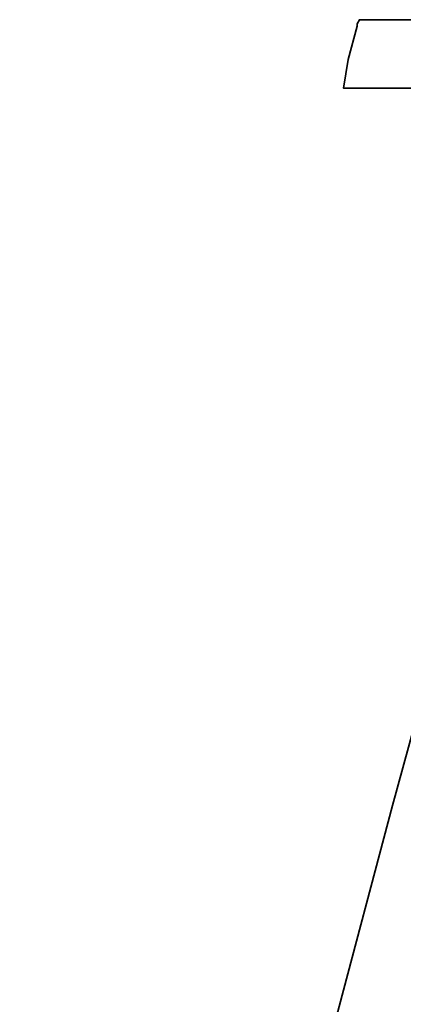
# Model space of a CAD drawing. Extents: x -178 to 287, y 74 to 351.
# Tile 31 of 48: x 210.26 to 210.873, y 143.501 to 145.074. Entities that reach past the tile are written whole.
import ezdxf

# ---------------------------------------------------------------- set-up
doc = ezdxf.new("R2010")
doc.units = 0
doc.header["$LTSCALE"] = 3
doc.header["$MEASUREMENT"] = 0
doc.layers.add('DIM', color=4, linetype='CONTINUOUS')
doc.layers.add('layer 1', color=7, linetype='CONTINUOUS')

# ---------------------------------------------------------------- blocks, each defined once
blk = doc.blocks.new('TBI MOTION logo(完整正式版)')
at = {"layer": 'layer 1', "color": 22, "lineweight": 35}
blk.add_open_spline([(-40.59125, -7.943749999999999), (-40.59125, -7.943749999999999), (-40.97375, -7.943749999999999), (-40.97375, -7.943749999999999), (-40.97375, -7.943749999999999), (-40.97375, -7.943749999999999), (-41.38125, -7.943749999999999), (-41.38125, -7.943749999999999), (-41.38125, -7.943749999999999), (-41.38125, -7.943749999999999), (-41.54874999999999, -7.943749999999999), (-41.54874999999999, -7.943749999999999), (-41.54874999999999, -7.943749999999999), (-41.54874999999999, -7.943749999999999), (-41.59875, -7.943749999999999), (-41.59875, -7.943749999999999), (-41.59875, -7.943749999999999), (-41.59875, -7.943749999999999), (-41.88374999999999, -7.943749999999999), (-41.88374999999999, -7.943749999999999), (-41.88374999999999, -7.943749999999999), (-41.88374999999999, -7.943749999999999), (-41.90875, -7.91875), (-41.90875, -7.91875), (-41.90875, -7.91875), (-41.90875, -7.91875), (-42.19875, -7.871249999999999), (-42.19875, -7.871249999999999), (-42.19875, -7.871249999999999), (-42.19875, -7.871249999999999), (-42.43875, -7.82375), (-42.43875, -7.82375), (-42.43875, -7.82375), (-42.43875, -7.82375), (-42.45875, -7.82375), (-42.45875, -7.82375), (-42.45875, -7.82375), (-42.45875, -7.82375), (-42.48624999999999, -7.82375), (-42.48624999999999, -7.82375), (-42.48624999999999, -7.82375), (-42.48624999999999, -7.82375), (-42.67625, -7.723749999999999), (-42.67625, -7.723749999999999), (-42.67625, -7.723749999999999), (-42.67625, -7.723749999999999), (-42.70125, -7.70375), (-42.70125, -7.70375), (-42.70125, -7.70375), (-42.70125, -7.70375), (-42.72375, -7.678749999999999), (-42.72375, -7.678749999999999), (-42.72375, -7.678749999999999), (-42.72375, -7.678749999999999), (-42.86875, -7.488749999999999), (-42.86875, -7.488749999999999), (-42.86875, -7.488749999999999), (-42.86875, -7.488749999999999), (-42.89374999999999, -7.438749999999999), (-42.89374999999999, -7.438749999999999), (-42.89374999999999, -7.438749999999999), (-42.89374999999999, -7.438749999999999), (-42.91875, -7.388749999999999), (-42.91875, -7.388749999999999), (-42.91875, -7.388749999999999), (-42.91875, -7.388749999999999), (-42.93874999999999, -7.12875), (-42.93874999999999, -7.12875), (-42.93874999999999, -7.12875), (-42.93874999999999, -7.12875), (-42.96375, -7.103749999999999), (-42.96375, -7.103749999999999), (-42.96375, -7.103749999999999), (-42.96375, -7.103749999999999), (-42.96375, -7.053749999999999), (-42.96375, -7.053749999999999), (-42.96375, -7.053749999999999), (-42.96375, -7.053749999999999), (-42.96375, -7.00875), (-42.96375, -7.00875), (-42.96375, -7.00875), (-42.96375, -7.00875), (-42.91875, -6.69625), (-42.91875, -6.69625), (-42.91875, -6.69625), (-42.91875, -6.69625), (-42.91875, -6.62375), (-42.91875, -6.62375), (-42.91875, -6.62375), (-42.91875, -6.62375), (-42.91875, -6.59625), (-42.91875, -6.59625), (-42.91875, -6.59625), (-42.91875, -6.59625), (-42.91875, -6.57375), (-42.91875, -6.57375), (-42.91875, -6.57375), (-42.91875, -6.57375), (-42.91875, -6.528749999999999), (-42.91875, -6.528749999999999), (-42.91875, -6.528749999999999), (-42.91875, -6.528749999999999), (-42.89374999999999, -6.50375), (-42.89374999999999, -6.50375), (-42.89374999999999, -6.50375), (-42.89374999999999, -6.50375), (-42.84374999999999, -6.38375), (-42.84374999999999, -6.38375), (-42.84374999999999, -6.38375), (-42.84374999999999, -6.38375), (-42.84374999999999, -6.358749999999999), (-42.84374999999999, -6.358749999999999), (-42.84374999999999, -6.358749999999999), (-42.84374999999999, -6.358749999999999), (-42.74625, -6.143749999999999), (-42.74625, -6.143749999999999), (-42.74625, -6.143749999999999), (-42.74625, -6.143749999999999), (-42.70125, -5.853749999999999), (-42.70125, -5.853749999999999), (-42.70125, -5.853749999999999), (-42.70125, -5.853749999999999), (-42.60374999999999, -5.47125), (-42.60374999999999, -5.47125), (-42.60374999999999, -5.47125), (-42.60374999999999, -5.47125), (-42.60374999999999, -5.44875), (-42.60374999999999, -5.44875), (-42.60374999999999, -5.44875), (-42.60374999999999, -5.44875), (-42.38875, -4.678749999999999), (-42.38875, -4.678749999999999), (-42.38875, -4.678749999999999), (-42.38875, -4.678749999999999), (-42.36375, -4.653749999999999), (-42.36375, -4.653749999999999), (-42.36375, -4.653749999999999), (-42.36375, -4.653749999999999), (-42.12375, -3.69625), (-42.12375, -3.69625), (-42.12375, -3.69625), (-42.12375, -3.69625), (-42.12375, -3.67374), (-42.12375, -3.67374), (-42.12375, -3.67374), (-42.12375, -3.67374), (-41.78875, -2.593739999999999), (-41.78875, -2.593739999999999), (-41.78875, -2.593739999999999), (-41.78875, -2.593739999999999), (-41.18875, -0.19375), (-41.18875, -0.19375), (-41.18875, -0.19375), (-41.18875, -0.19375), (-40.54375, 2.20624), (-40.54375, 2.20624), (-40.54375, 2.20624), (-40.54375, 2.20624), (-40.25374999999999, 3.308749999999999), (-40.25374999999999, 3.308749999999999), (-40.25374999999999, 3.308749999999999), (-40.25374999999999, 3.308749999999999), (-39.98875, 4.27125), (-39.98875, 4.27125), (-39.98875, 4.27125), (-39.98875, 4.27125), (-39.77375, 5.131249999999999), (-39.77375, 5.131249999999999), (-39.77375, 5.131249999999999), (-39.77375, 5.131249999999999), (-39.67875, 5.47125), (-39.67875, 5.47125), (-39.67875, 5.47125), (-39.67875, 5.47125), (-39.60375, 5.756249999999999), (-39.60375, 5.756249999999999), (-39.60375, 5.756249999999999), (-39.60375, 5.756249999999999), (-39.60375, 5.78125), (-39.60375, 5.78125), (-39.60375, 5.78125), (-39.60375, 5.78125), (-39.50875, 5.97125), (-39.50875, 5.97125), (-39.50875, 5.97125), (-39.50875, 5.97125), (-39.50875, 6.138749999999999), (-39.50875, 6.138749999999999), (-39.50875, 6.138749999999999), (-39.50875, 6.138749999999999), (-39.48625, 6.166249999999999), (-39.48625, 6.166249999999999), (-39.48625, 6.166249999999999), (-39.48625, 6.166249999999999), (-39.46125, 6.286249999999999), (-39.46125, 6.286249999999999), (-39.46125, 6.286249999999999), (-39.46125, 6.286249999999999), (-39.46125, 6.426249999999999), (-39.46125, 6.426249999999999), (-39.46125, 6.426249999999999), (-39.46125, 6.426249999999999), (-39.41375, 6.426249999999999), (-39.41375, 6.426249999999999), (-39.41375, 6.426249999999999), (-39.41375, 6.426249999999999), (-39.29375, 6.69125), (-39.29375, 6.69125), (-39.29375, 6.69125), (-39.29375, 6.69125), (-39.26875, 6.741249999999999), (-39.26875, 6.741249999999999), (-39.26875, 6.741249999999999), (-39.26875, 6.741249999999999), (-39.24375, 6.76625), (-39.24375, 6.76625), (-39.24375, 6.76625), (-39.24375, 6.76625), (-38.98375, 7.006239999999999), (-38.98375, 7.006239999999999), (-38.98375, 7.006239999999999), (-38.98375, 7.006239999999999), (-38.95625, 7.026239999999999), (-38.95625, 7.026239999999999), (-38.95625, 7.026239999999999), (-38.95625, 7.026239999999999), (-38.78875, 7.126239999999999), (-38.78875, 7.126239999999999), (-38.78875, 7.126239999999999), (-38.78875, 7.126239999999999), (-38.76375, 7.126239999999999), (-38.76375, 7.126239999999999), (-38.76375, 7.126239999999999), (-38.76375, 7.126239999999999), (-38.74375, 7.126239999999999), (-38.74375, 7.126239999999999), (-38.74375, 7.126239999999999), (-38.74375, 7.126239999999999), (-38.52875, 7.171249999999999), (-38.52875, 7.171249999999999), (-38.52875, 7.171249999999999), (-38.52875, 7.171249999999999), (-38.52875, 7.196239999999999), (-38.52875, 7.196239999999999), (-38.52875, 7.196239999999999), (-38.52875, 7.196239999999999), (-38.50375, 7.196239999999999), (-38.50375, 7.196239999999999), (-38.50375, 7.196239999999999), (-38.50375, 7.196239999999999), (-38.26125, 7.21875), (-38.26125, 7.21875), (-38.26125, 7.21875), (-38.26125, 7.21875), (-38.23875000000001, 7.246239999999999), (-38.23875000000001, 7.246239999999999), (-38.23875000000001, 7.246239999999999), (-38.23875000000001, 7.246239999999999), (-38.21625, 7.246239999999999), (-38.21625, 7.246239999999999), (-38.21625, 7.246239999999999), (-38.21625, 7.246239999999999), (-38.18875, 7.246239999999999), (-38.18875, 7.246239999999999), (-38.18875, 7.246239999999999), (-38.18875, 7.246239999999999), (-37.90375, 7.246239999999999), (-37.90375, 7.246239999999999), (-37.90375, 7.246239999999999), (-37.90375, 7.246239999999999), (-37.85375, 7.246239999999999), (-37.85375, 7.246239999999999), (-37.85375, 7.246239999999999), (-37.85375, 7.246239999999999), (-37.75875, 7.246239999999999), (-37.75875, 7.246239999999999), (-37.75875, 7.246239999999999), (-37.75875, 7.246239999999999), (-37.42375, 7.246239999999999), (-37.42375, 7.246239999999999), (-37.42375, 7.246239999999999), (-37.42375, 7.246239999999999), (-37.08875, 7.246239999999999), (-37.08875, 7.246239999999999), (-37.08875, 7.246239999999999), (-37.08875, 7.246239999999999), (-37.06375, 7.246239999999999), (-37.06375, 7.246239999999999), (-37.06375, 7.246239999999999), (-37.06375, 7.246239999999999), (-37.06375, 7.266239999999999), (-37.06375, 7.266239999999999), (-37.06375, 7.266239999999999), (-37.06375, 7.266239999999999), (-37.03875, 7.291249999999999), (-37.03875, 7.291249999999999), (-37.03875, 7.291249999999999), (-37.03875, 7.291249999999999), (-37.03875, 7.31625), (-37.03875, 7.31625), (-37.03875, 7.31625), (-37.03875, 7.31625), (-36.94125, 7.676249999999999), (-36.94125, 7.676249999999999), (-36.94125, 7.676249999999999), (-36.94125, 7.676249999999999), (-36.86875, 7.98625), (-36.86875, 7.98625), (-36.86875, 7.98625), (-36.86875, 7.98625), (-36.98875000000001, 7.98625), (-36.98875000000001, 7.98625), (-36.98875000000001, 7.98625), (-36.98875000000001, 7.98625), (-37.42375, 7.98625), (-37.42375, 7.98625), (-37.42375, 7.98625), (-37.42375, 7.98625), (-37.94875, 7.98625), (-37.94875, 7.98625), (-37.94875, 7.98625), (-37.94875, 7.98625), (-38.57375, 7.98625), (-38.57375, 7.98625), (-38.57375, 7.98625), (-38.57375, 7.98625), (-39.29375, 7.98625), (-39.29375, 7.98625), (-39.29375, 7.98625), (-39.29375, 7.98625), (-40.82875, 7.98625), (-40.82875, 7.98625), (-40.82875, 7.98625), (-40.82875, 7.98625), (-42.36375, 7.98625), (-42.36375, 7.98625), (-42.36375, 7.98625), (-42.36375, 7.98625), (-43.08375, 7.98625), (-43.08375, 7.98625), (-43.08375, 7.98625), (-43.08375, 7.98625), (-43.70875, 7.98625), (-43.70875, 7.98625), (-43.70875, 7.98625), (-43.70875, 7.98625), (-44.23375, 7.98625), (-44.23375, 7.98625), (-44.23375, 7.98625), (-44.23375, 7.98625), (-44.66875, 7.98625), (-44.66875, 7.98625), (-44.66875, 7.98625), (-44.66875, 7.98625), (-44.88375, 7.98625), (-44.88375, 7.98625), (-44.88375, 7.98625), (-44.88375, 7.98625), (-44.90874999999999, 7.94125), (-44.90874999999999, 7.94125), (-44.90874999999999, 7.94125), (-44.90874999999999, 7.94125), (-44.90874999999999, 7.916249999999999), (-44.90874999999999, 7.916249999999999), (-44.90874999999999, 7.916249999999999), (-44.90874999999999, 7.916249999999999), (-45.00375, 7.55625), (-45.00375, 7.55625), (-45.00375, 7.55625), (-45.00375, 7.55625), (-45.05374999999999, 7.246239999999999), (-45.05374999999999, 7.246239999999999), (-45.05374999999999, 7.246239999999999), (-45.05374999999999, 7.246239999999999), (-44.61875, 7.246239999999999), (-44.61875, 7.246239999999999), (-44.61875, 7.246239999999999), (-44.61875, 7.246239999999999), (-44.11375, 7.246239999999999), (-44.11375, 7.246239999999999), (-44.11375, 7.246239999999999), (-44.11375, 7.246239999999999), (-43.99375, 7.246239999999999), (-43.99375, 7.246239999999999), (-43.99375, 7.246239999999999), (-43.99375, 7.246239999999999), (-43.94625, 7.246239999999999), (-43.94625, 7.246239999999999), (-43.94625, 7.246239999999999), (-43.94625, 7.246239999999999), (-43.92374, 7.246239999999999), (-43.92374, 7.246239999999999), (-43.92374, 7.246239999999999), (-43.92374, 7.246239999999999), (-43.65874999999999, 7.246239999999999), (-43.65874999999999, 7.246239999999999), (-43.65874999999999, 7.246239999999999), (-43.65874999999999, 7.246239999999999), (-43.63875, 7.21875), (-43.63875, 7.21875), (-43.63875, 7.21875), (-43.63875, 7.21875), (-43.46874999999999, 7.196239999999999), (-43.46874999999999, 7.196239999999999), (-43.46874999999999, 7.196239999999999), (-43.46874999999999, 7.196239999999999), (-43.39875, 7.196239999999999), (-43.39875, 7.196239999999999), (-43.39875, 7.196239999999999), (-43.39875, 7.196239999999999), (-43.37125, 7.171249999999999), (-43.37125, 7.171249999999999), (-43.37125, 7.171249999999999), (-43.37125, 7.171249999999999), (-43.34875, 7.171249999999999), (-43.34875, 7.171249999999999), (-43.34875, 7.171249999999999), (-43.34875, 7.171249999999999), (-43.20375, 7.126239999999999), (-43.20375, 7.126239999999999), (-43.20375, 7.126239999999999), (-43.20375, 7.126239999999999), (-43.05875, 7.076239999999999), (-43.05875, 7.076239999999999), (-43.05875, 7.076239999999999), (-43.05875, 7.076239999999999), (-43.01375, 7.076239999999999), (-43.01375, 7.076239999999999), (-43.01375, 7.076239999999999), (-43.01375, 7.076239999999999), (-42.98875, 7.026239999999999), (-42.98875, 7.026239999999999), (-42.98875, 7.026239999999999), (-42.98875, 7.026239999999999), (-42.79874999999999, 6.86125), (-42.79874999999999, 6.86125), (-42.79874999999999, 6.86125), (-42.79874999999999, 6.86125), (-42.77375, 6.81125), (-42.77375, 6.81125), (-42.77375, 6.81125), (-42.77375, 6.81125), (-42.74625, 6.76625), (-42.74625, 6.76625), (-42.74625, 6.76625), (-42.74625, 6.76625), (-42.72375, 6.47625), (-42.72375, 6.47625), (-42.72375, 6.47625), (-42.72375, 6.47625), (-42.70125, 6.45124), (-42.70125, 6.45124), (-42.70125, 6.45124), (-42.70125, 6.45124), (-42.70125, 6.426249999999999), (-42.70125, 6.426249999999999), (-42.70125, 6.426249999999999), (-42.70125, 6.426249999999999), (-42.72375, 6.40625), (-42.72375, 6.40625), (-42.72375, 6.40625), (-42.72375, 6.40625), (-42.74625, 5.97125), (-42.74625, 5.97125), (-42.74625, 5.97125), (-42.74625, 5.97125), (-42.74625, 5.94625), (-42.74625, 5.94625), (-42.74625, 5.94625), (-42.74625, 5.94625), (-42.74625, 5.926249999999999), (-42.74625, 5.926249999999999), (-42.74625, 5.926249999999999), (-42.74625, 5.926249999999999), (-42.77375, 5.876249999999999), (-42.77375, 5.876249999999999), (-42.77375, 5.876249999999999), (-42.77375, 5.876249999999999), (-42.81875, 5.80625), (-42.81875, 5.80625), (-42.81875, 5.80625), (-42.81875, 5.80625), (-42.86875, 5.63625), (-42.86875, 5.63625), (-42.86875, 5.63625), (-42.86875, 5.63625), (-42.91875, 5.39625), (-42.91875, 5.39625), (-42.91875, 5.39625), (-42.91875, 5.39625), (-42.91875, 5.37124), (-42.91875, 5.37124), (-42.91875, 5.37124), (-42.91875, 5.37124), (-43.01375, 5.10874), (-43.01375, 5.10874), (-43.01375, 5.10874), (-43.01375, 5.10874), (-43.10875, 4.771239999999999), (-43.10875, 4.771239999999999), (-43.10875, 4.771239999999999), (-43.10875, 4.771239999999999), (-43.29875, 3.956249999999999), (-43.29875, 3.956249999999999), (-43.29875, 3.956249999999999), (-43.29875, 3.956249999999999), (-43.58875, 2.951249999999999), (-43.58875, 2.951249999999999), (-43.58875, 2.951249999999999), (-43.58875, 2.951249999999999), (-43.87375, 1.87125), (-43.87375, 1.87125), (-43.87375, 1.87125), (-43.87375, 1.87125), (-44.52625, -0.50374), (-44.52625, -0.50374), (-44.52625, -0.50374), (-44.52625, -0.50374), (-45.14874999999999, -2.853749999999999), (-45.14874999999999, -2.853749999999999), (-45.14874999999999, -2.853749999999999), (-45.14874999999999, -2.853749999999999), (-45.43375, -3.95875), (-45.43375, -3.95875), (-45.43375, -3.95875), (-45.43375, -3.95875), (-45.69874999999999, -4.96875), (-45.69874999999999, -4.96875), (-45.69874999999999, -4.96875), (-45.69874999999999, -4.96875), (-45.91375, -5.78375), (-45.91375, -5.78375), (-45.91375, -5.78375), (-45.91375, -5.78375), (-46.01374999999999, -6.11875), (-46.01374999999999, -6.11875), (-46.01374999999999, -6.11875), (-46.01374999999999, -6.11875), (-46.01374999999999, -6.143749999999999), (-46.01374999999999, -6.143749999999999), (-46.01374999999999, -6.143749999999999), (-46.01374999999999, -6.143749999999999), (-46.10875, -6.40875), (-46.10875, -6.40875), (-46.10875, -6.40875), (-46.10875, -6.40875), (-46.15375, -6.648749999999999), (-46.15375, -6.648749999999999), (-46.15375, -6.648749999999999), (-46.15375, -6.648749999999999), (-46.20375, -6.83875), (-46.20375, -6.83875), (-46.20375, -6.83875), (-46.20375, -6.83875), (-46.22874999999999, -6.933749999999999), (-46.22874999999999, -6.933749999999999), (-46.22874999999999, -6.933749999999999), (-46.22874999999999, -6.933749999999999), (-46.22874999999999, -7.07875), (-46.22874999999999, -7.07875), (-46.22874999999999, -7.07875), (-46.22874999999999, -7.07875), (-46.27374999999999, -7.07875), (-46.27374999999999, -7.07875), (-46.27374999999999, -7.07875), (-46.27374999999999, -7.07875), (-46.39375, -7.34375), (-46.39375, -7.34375), (-46.39375, -7.34375), (-46.39375, -7.34375), (-46.39375, -7.36875), (-46.39375, -7.36875), (-46.39375, -7.36875), (-46.39375, -7.36875), (-46.42125, -7.388749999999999), (-46.42125, -7.388749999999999), (-46.42125, -7.388749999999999), (-46.42125, -7.388749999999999), (-46.68375, -7.678749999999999), (-46.68375, -7.678749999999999), (-46.68375, -7.678749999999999), (-46.68375, -7.678749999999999), (-46.70875, -7.70375), (-46.70875, -7.70375), (-46.70875, -7.70375), (-46.70875, -7.70375), (-46.75374999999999, -7.723749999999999), (-46.75374999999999, -7.723749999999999), (-46.75374999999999, -7.723749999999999), (-46.75374999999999, -7.723749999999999), (-47.08874999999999, -7.871249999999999), (-47.08874999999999, -7.871249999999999), (-47.08874999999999, -7.871249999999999), (-47.08874999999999, -7.871249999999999), (-47.11625, -7.871249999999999), (-47.11625, -7.871249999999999), (-47.11625, -7.871249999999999), (-47.11625, -7.871249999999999), (-47.13875, -7.893749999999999), (-47.13875, -7.893749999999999), (-47.13875, -7.893749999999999), (-47.13875, -7.893749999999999), (-47.56874999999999, -7.91875), (-47.56874999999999, -7.91875), (-47.56874999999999, -7.91875), (-47.56874999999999, -7.91875), (-47.59624999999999, -7.943749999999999), (-47.59624999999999, -7.943749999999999), (-47.59624999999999, -7.943749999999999), (-47.59624999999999, -7.943749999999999), (-47.64375, -7.943749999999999), (-47.64375, -7.943749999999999), (-47.64375, -7.943749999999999), (-47.64375, -7.943749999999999), (-47.73625, -7.943749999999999), (-47.73625, -7.943749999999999), (-47.73625, -7.943749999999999), (-47.73625, -7.943749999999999), (-48.07375, -7.943749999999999), (-48.07375, -7.943749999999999), (-48.07375, -7.943749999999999), (-48.07375, -7.943749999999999), (-48.36125, -7.943749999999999), (-48.36125, -7.943749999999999), (-48.36125, -7.943749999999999), (-48.36125, -7.943749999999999), (-48.36125, -7.966249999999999), (-48.36125, -7.966249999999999), (-48.36125, -7.966249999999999), (-48.36125, -7.966249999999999), (-48.36125, -7.991249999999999), (-48.36125, -7.991249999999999), (-48.36125, -7.991249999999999), (-48.36125, -7.991249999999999), (-48.38875, -8.013749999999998), (-48.38875, -8.013749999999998), (-48.38875, -8.013749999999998), (-48.38875, -8.013749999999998), (-48.50875, -8.34875), (-48.50875, -8.34875), (-48.50875, -8.34875), (-48.50875, -8.34875), (-48.55375, -8.68625), (-48.55375, -8.68625), (-48.55375, -8.68625), (-48.55375, -8.68625), (-48.45875, -8.68625), (-48.45875, -8.68625), (-48.45875, -8.68625), (-48.45875, -8.68625), (-48.07375, -8.68625), (-48.07375, -8.68625), (-48.07375, -8.68625), (-48.07375, -8.68625), (-47.52374999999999, -8.68625), (-47.52374999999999, -8.68625), (-47.52374999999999, -8.68625), (-47.52374999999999, -8.68625), (-46.92375, -8.68625), (-46.92375, -8.68625), (-46.92375, -8.68625), (-46.92375, -8.68625), (-46.25375, -8.68625), (-46.25375, -8.68625), (-46.25375, -8.68625), (-46.25375, -8.68625), (-46.20375, -8.68625), (-46.20375, -8.68625), (-46.20375, -8.68625), (-46.20375, -8.68625), (-44.71375, -8.68625), (-44.71375, -8.68625), (-44.71375, -8.68625), (-44.71375, -8.68625), (-43.22874999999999, -8.68625), (-43.22874999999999, -8.68625), (-43.22874999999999, -8.68625), (-43.22874999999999, -8.68625), (-42.55875, -8.68625), (-42.55875, -8.68625), (-42.55875, -8.68625), (-42.55875, -8.68625), (-42.50874999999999, -8.68625), (-42.50874999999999, -8.68625), (-42.50874999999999, -8.68625), (-42.50874999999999, -8.68625), (-41.93375, -8.68625), (-41.93375, -8.68625), (-41.93375, -8.68625), (-41.93375, -8.68625), (-41.38125, -8.68625), (-41.38125, -8.68625), (-41.38125, -8.68625), (-41.38125, -8.68625), (-40.97375, -8.68625), (-40.97375, -8.68625), (-40.97375, -8.68625), (-40.97375, -8.68625), (-40.78125, -8.68625), (-40.78125, -8.68625), (-40.78125, -8.68625), (-40.78125, -8.68625), (-40.78125, -8.638749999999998), (-40.78125, -8.638749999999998), (-40.78125, -8.638749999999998), (-40.78125, -8.638749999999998), (-40.75874999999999, -8.638749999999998), (-40.75874999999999, -8.638749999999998), (-40.75874999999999, -8.638749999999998), (-40.75874999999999, -8.638749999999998), (-40.66374999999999, -8.27875), (-40.66374999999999, -8.27875), (-40.66374999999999, -8.27875), (-40.66374999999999, -8.27875), (-40.59125, -7.943749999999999), (-40.59125, -7.943749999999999)], degree=3, knots=[0, 0, 0, 0, 0.0055865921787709, 0.0055865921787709, 0.0055865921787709, 0.0055865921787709, 0.0111731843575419, 0.0111731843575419, 0.0111731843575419, 0.0111731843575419, 0.0167597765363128, 0.0167597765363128, 0.0167597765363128, 0.0167597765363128, 0.0223463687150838, 0.0223463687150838, 0.0223463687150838, 0.0223463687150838, 0.0279329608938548, 0.0279329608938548, 0.0279329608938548, 0.0279329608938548, 0.0335195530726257, 0.0335195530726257, 0.0335195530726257, 0.0335195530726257, 0.0391061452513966, 0.0391061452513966, 0.0391061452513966, 0.0391061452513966, 0.0446927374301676, 0.0446927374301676, 0.0446927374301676, 0.0446927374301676, 0.0502793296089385, 0.0502793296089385, 0.0502793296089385, 0.0502793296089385, 0.0558659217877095, 0.0558659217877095, 0.0558659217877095, 0.0558659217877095, 0.0614525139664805, 0.0614525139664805, 0.0614525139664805, 0.0614525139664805, 0.0670391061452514, 0.0670391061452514, 0.0670391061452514, 0.0670391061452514, 0.0726256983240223, 0.0726256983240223, 0.0726256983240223, 0.0726256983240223, 0.0782122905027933, 0.0782122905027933, 0.0782122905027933, 0.0782122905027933, 0.0837988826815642, 0.0837988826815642, 0.0837988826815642, 0.0837988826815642, 0.0893854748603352, 0.0893854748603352, 0.0893854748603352, 0.0893854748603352, 0.0949720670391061, 0.0949720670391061, 0.0949720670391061, 0.0949720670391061, 0.1005586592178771, 0.1005586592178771, 0.1005586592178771, 0.1005586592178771, 0.106145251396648, 0.106145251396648, 0.106145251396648, 0.106145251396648, 0.1117318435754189, 0.1117318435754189, 0.1117318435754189, 0.1117318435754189, 0.1173184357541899, 0.1173184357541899, 0.1173184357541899, 0.1173184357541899, 0.1229050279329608, 0.1229050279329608, 0.1229050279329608, 0.1229050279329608, 0.1284916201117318, 0.1284916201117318, 0.1284916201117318, 0.1284916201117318, 0.1340782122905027, 0.1340782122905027, 0.1340782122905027, 0.1340782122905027, 0.1396648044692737, 0.1396648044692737, 0.1396648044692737, 0.1396648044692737, 0.1452513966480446, 0.1452513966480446, 0.1452513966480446, 0.1452513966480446, 0.1508379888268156, 0.1508379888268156, 0.1508379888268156, 0.1508379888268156, 0.1564245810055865, 0.1564245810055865, 0.1564245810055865, 0.1564245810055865, 0.1620111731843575, 0.1620111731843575, 0.1620111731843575, 0.1620111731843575, 0.1675977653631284, 0.1675977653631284, 0.1675977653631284, 0.1675977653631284, 0.1731843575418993, 0.1731843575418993, 0.1731843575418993, 0.1731843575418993, 0.1787709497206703, 0.1787709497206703, 0.1787709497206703, 0.1787709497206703, 0.1843575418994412, 0.1843575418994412, 0.1843575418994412, 0.1843575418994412, 0.1899441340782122, 0.1899441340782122, 0.1899441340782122, 0.1899441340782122, 0.1955307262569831, 0.1955307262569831, 0.1955307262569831, 0.1955307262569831, 0.2011173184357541, 0.2011173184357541, 0.2011173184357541, 0.2011173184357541, 0.206703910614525, 0.206703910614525, 0.206703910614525, 0.206703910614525, 0.2122905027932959, 0.2122905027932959, 0.2122905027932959, 0.2122905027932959, 0.2178770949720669, 0.2178770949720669, 0.2178770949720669, 0.2178770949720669, 0.2234636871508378, 0.2234636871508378, 0.2234636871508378, 0.2234636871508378, 0.2290502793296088, 0.2290502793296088, 0.2290502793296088, 0.2290502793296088, 0.2346368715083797, 0.2346368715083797, 0.2346368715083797, 0.2346368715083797, 0.2402234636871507, 0.2402234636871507, 0.2402234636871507, 0.2402234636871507, 0.2458100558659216, 0.2458100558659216, 0.2458100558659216, 0.2458100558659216, 0.2513966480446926, 0.2513966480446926, 0.2513966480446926, 0.2513966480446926, 0.2569832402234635, 0.2569832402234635, 0.2569832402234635, 0.2569832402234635, 0.2625698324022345, 0.2625698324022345, 0.2625698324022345, 0.2625698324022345, 0.2681564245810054, 0.2681564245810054, 0.2681564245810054, 0.2681564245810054, 0.2737430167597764, 0.2737430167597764, 0.2737430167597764, 0.2737430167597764, 0.2793296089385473, 0.2793296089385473, 0.2793296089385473, 0.2793296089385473, 0.2849162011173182, 0.2849162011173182, 0.2849162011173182, 0.2849162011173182, 0.2905027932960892, 0.2905027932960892, 0.2905027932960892, 0.2905027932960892, 0.2960893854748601, 0.2960893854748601, 0.2960893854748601, 0.2960893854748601, 0.3016759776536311, 0.3016759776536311, 0.3016759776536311, 0.3016759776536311, 0.3072625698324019, 0.3072625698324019, 0.3072625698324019, 0.3072625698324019, 0.312849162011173, 0.312849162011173, 0.312849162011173, 0.312849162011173, 0.3184357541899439, 0.3184357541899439, 0.3184357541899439, 0.3184357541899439, 0.3240223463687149, 0.3240223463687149, 0.3240223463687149, 0.3240223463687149, 0.3296089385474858, 0.3296089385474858, 0.3296089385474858, 0.3296089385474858, 0.3351955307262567, 0.3351955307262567, 0.3351955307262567, 0.3351955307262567, 0.3407821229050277, 0.3407821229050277, 0.3407821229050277, 0.3407821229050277, 0.3463687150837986, 0.3463687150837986, 0.3463687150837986, 0.3463687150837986, 0.3519553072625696, 0.3519553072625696, 0.3519553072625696, 0.3519553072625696, 0.3575418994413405, 0.3575418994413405, 0.3575418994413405, 0.3575418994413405, 0.3631284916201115, 0.3631284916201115, 0.3631284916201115, 0.3631284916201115, 0.3687150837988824, 0.3687150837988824, 0.3687150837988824, 0.3687150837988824, 0.3743016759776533, 0.3743016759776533, 0.3743016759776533, 0.3743016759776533, 0.3798882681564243, 0.3798882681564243, 0.3798882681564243, 0.3798882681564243, 0.3854748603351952, 0.3854748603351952, 0.3854748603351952, 0.3854748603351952, 0.3910614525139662, 0.3910614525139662, 0.3910614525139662, 0.3910614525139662, 0.3966480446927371, 0.3966480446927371, 0.3966480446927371, 0.3966480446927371, 0.4022346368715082, 0.4022346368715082, 0.4022346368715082, 0.4022346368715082, 0.407821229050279, 0.407821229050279, 0.407821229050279, 0.407821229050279, 0.4134078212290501, 0.4134078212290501, 0.4134078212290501, 0.4134078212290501, 0.4189944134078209, 0.4189944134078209, 0.4189944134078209, 0.4189944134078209, 0.4245810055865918, 0.4245810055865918, 0.4245810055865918, 0.4245810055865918, 0.4301675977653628, 0.4301675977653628, 0.4301675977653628, 0.4301675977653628, 0.4357541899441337, 0.4357541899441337, 0.4357541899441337, 0.4357541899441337, 0.4413407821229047, 0.4413407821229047, 0.4413407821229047, 0.4413407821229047, 0.4469273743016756, 0.4469273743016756, 0.4469273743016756, 0.4469273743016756, 0.4525139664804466, 0.4525139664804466, 0.4525139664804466, 0.4525139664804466, 0.4581005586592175, 0.4581005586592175, 0.4581005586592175, 0.4581005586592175, 0.4636871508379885, 0.4636871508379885, 0.4636871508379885, 0.4636871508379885, 0.4692737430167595, 0.4692737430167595, 0.4692737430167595, 0.4692737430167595, 0.4748603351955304, 0.4748603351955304, 0.4748603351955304, 0.4748603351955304, 0.4804469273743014, 0.4804469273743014, 0.4804469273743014, 0.4804469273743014, 0.4860335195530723, 0.4860335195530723, 0.4860335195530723, 0.4860335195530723, 0.4916201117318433, 0.4916201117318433, 0.4916201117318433, 0.4916201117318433, 0.4972067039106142, 0.4972067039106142, 0.4972067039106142, 0.4972067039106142, 0.5027932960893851, 0.5027932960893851, 0.5027932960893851, 0.5027932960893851, 0.508379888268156, 0.508379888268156, 0.508379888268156, 0.508379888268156, 0.513966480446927, 0.513966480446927, 0.513966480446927, 0.513966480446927, 0.519553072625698, 0.519553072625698, 0.519553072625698, 0.519553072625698, 0.525139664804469, 0.525139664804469, 0.525139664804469, 0.525139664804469, 0.53072625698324, 0.53072625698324, 0.53072625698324, 0.53072625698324, 0.536312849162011, 0.536312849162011, 0.536312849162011, 0.536312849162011, 0.541899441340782, 0.541899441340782, 0.541899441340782, 0.541899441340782, 0.547486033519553, 0.547486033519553, 0.547486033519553, 0.547486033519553, 0.553072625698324, 0.553072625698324, 0.553072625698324, 0.553072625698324, 0.558659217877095, 0.558659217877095, 0.558659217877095, 0.558659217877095, 0.564245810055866, 0.564245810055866, 0.564245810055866, 0.564245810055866, 0.569832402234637, 0.569832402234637, 0.569832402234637, 0.569832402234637, 0.575418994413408, 0.575418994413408, 0.575418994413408, 0.575418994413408, 0.581005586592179, 0.581005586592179, 0.581005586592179, 0.581005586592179, 0.58659217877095, 0.58659217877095, 0.58659217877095, 0.58659217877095, 0.592178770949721, 0.592178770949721, 0.592178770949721, 0.592178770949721, 0.5977653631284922, 0.5977653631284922, 0.5977653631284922, 0.5977653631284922, 0.603351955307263, 0.603351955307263, 0.603351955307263, 0.603351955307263, 0.608938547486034, 0.608938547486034, 0.608938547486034, 0.608938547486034, 0.6145251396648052, 0.6145251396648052, 0.6145251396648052, 0.6145251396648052, 0.6201117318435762, 0.6201117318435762, 0.6201117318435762, 0.6201117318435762, 0.6256983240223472, 0.6256983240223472, 0.6256983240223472, 0.6256983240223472, 0.631284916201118, 0.631284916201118, 0.631284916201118, 0.631284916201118, 0.6368715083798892, 0.6368715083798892, 0.6368715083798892, 0.6368715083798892, 0.6424581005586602, 0.6424581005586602, 0.6424581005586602, 0.6424581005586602, 0.6480446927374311, 0.6480446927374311, 0.6480446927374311, 0.6480446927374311, 0.6536312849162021, 0.6536312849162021, 0.6536312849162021, 0.6536312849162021, 0.6592178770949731, 0.6592178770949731, 0.6592178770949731, 0.6592178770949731, 0.6648044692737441, 0.6648044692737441, 0.6648044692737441, 0.6648044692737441, 0.6703910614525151, 0.6703910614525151, 0.6703910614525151, 0.6703910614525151, 0.6759776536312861, 0.6759776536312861, 0.6759776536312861, 0.6759776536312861, 0.6815642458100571, 0.6815642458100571, 0.6815642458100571, 0.6815642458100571, 0.687150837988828, 0.687150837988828, 0.687150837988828, 0.687150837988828, 0.6927374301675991, 0.6927374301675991, 0.6927374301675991, 0.6927374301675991, 0.69832402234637, 0.69832402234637, 0.69832402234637, 0.69832402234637, 0.703910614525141, 0.703910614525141, 0.703910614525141, 0.703910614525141, 0.7094972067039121, 0.7094972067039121, 0.7094972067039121, 0.7094972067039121, 0.715083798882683, 0.715083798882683, 0.715083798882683, 0.715083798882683, 0.7206703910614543, 0.7206703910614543, 0.7206703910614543, 0.7206703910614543, 0.7262569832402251, 0.7262569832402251, 0.7262569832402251, 0.7262569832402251, 0.731843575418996, 0.731843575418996, 0.731843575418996, 0.731843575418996, 0.7374301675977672, 0.7374301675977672, 0.7374301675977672, 0.7374301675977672, 0.7430167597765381, 0.7430167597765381, 0.7430167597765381, 0.7430167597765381, 0.7486033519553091, 0.7486033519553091, 0.7486033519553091, 0.7486033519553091, 0.75418994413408, 0.75418994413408, 0.75418994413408, 0.75418994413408, 0.7597765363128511, 0.7597765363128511, 0.7597765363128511, 0.7597765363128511, 0.7653631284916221, 0.7653631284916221, 0.7653631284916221, 0.7653631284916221, 0.770949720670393, 0.770949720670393, 0.770949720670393, 0.770949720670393, 0.7765363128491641, 0.7765363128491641, 0.7765363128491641, 0.7765363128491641, 0.7821229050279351, 0.7821229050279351, 0.7821229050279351, 0.7821229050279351, 0.787709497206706, 0.787709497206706, 0.787709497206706, 0.787709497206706, 0.7932960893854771, 0.7932960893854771, 0.7932960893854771, 0.7932960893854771, 0.798882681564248, 0.798882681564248, 0.798882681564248, 0.798882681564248, 0.8044692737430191, 0.8044692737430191, 0.8044692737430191, 0.8044692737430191, 0.8100558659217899, 0.8100558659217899, 0.8100558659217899, 0.8100558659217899, 0.8156424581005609, 0.8156424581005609, 0.8156424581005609, 0.8156424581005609, 0.8212290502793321, 0.8212290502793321, 0.8212290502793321, 0.8212290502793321, 0.8268156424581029, 0.8268156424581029, 0.8268156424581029, 0.8268156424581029, 0.8324022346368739, 0.8324022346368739, 0.8324022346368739, 0.8324022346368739, 0.8379888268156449, 0.8379888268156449, 0.8379888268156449, 0.8379888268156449, 0.8435754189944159, 0.8435754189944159, 0.8435754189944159, 0.8435754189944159, 0.8491620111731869, 0.8491620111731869, 0.8491620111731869, 0.8491620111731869, 0.8547486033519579, 0.8547486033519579, 0.8547486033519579, 0.8547486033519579, 0.8603351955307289, 0.8603351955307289, 0.8603351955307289, 0.8603351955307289, 0.8659217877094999, 0.8659217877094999, 0.8659217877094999, 0.8659217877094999, 0.8715083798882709, 0.8715083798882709, 0.8715083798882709, 0.8715083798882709, 0.8770949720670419, 0.8770949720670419, 0.8770949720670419, 0.8770949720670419, 0.8826815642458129, 0.8826815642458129, 0.8826815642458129, 0.8826815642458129, 0.888268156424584, 0.888268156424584, 0.888268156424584, 0.888268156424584, 0.8938547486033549, 0.8938547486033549, 0.8938547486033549, 0.8938547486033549, 0.8994413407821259, 0.8994413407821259, 0.8994413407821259, 0.8994413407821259, 0.9050279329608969, 0.9050279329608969, 0.9050279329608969, 0.9050279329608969, 0.9106145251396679, 0.9106145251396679, 0.9106145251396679, 0.9106145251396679, 0.9162011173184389, 0.9162011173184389, 0.9162011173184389, 0.9162011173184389, 0.9217877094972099, 0.9217877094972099, 0.9217877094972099, 0.9217877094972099, 0.9273743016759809, 0.9273743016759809, 0.9273743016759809, 0.9273743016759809, 0.9329608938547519, 0.9329608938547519, 0.9329608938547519, 0.9329608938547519, 0.9385474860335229, 0.9385474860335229, 0.9385474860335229, 0.9385474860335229, 0.944134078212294, 0.944134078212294, 0.944134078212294, 0.944134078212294, 0.9497206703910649, 0.9497206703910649, 0.9497206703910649, 0.9497206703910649, 0.9553072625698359, 0.9553072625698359, 0.9553072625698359, 0.9553072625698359, 0.960893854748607, 0.960893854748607, 0.960893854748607, 0.960893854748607, 0.9664804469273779, 0.9664804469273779, 0.9664804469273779, 0.9664804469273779, 0.972067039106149, 0.972067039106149, 0.972067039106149, 0.972067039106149, 0.9776536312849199, 0.9776536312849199, 0.9776536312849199, 0.9776536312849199, 0.9832402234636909, 0.9832402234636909, 0.9832402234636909, 0.9832402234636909, 0.988826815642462, 0.988826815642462, 0.988826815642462, 0.988826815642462, 0.9944134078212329, 0.9944134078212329, 0.9944134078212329, 0.9944134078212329, 1, 1, 1, 1], dxfattribs=at)

msp = doc.modelspace()

# ---------------------------------------------------------------- block references
at = {"layer": 'DIM', "color": 7, "xscale": 0.1478062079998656, "yscale": 0.1478062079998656, "zscale": 0.1478062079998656}
msp.add_blockref('TBI MOTION logo(完整正式版)', (217.4365546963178, 143.8936023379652), dxfattribs=at)

doc.saveas('drawing.dxf')
